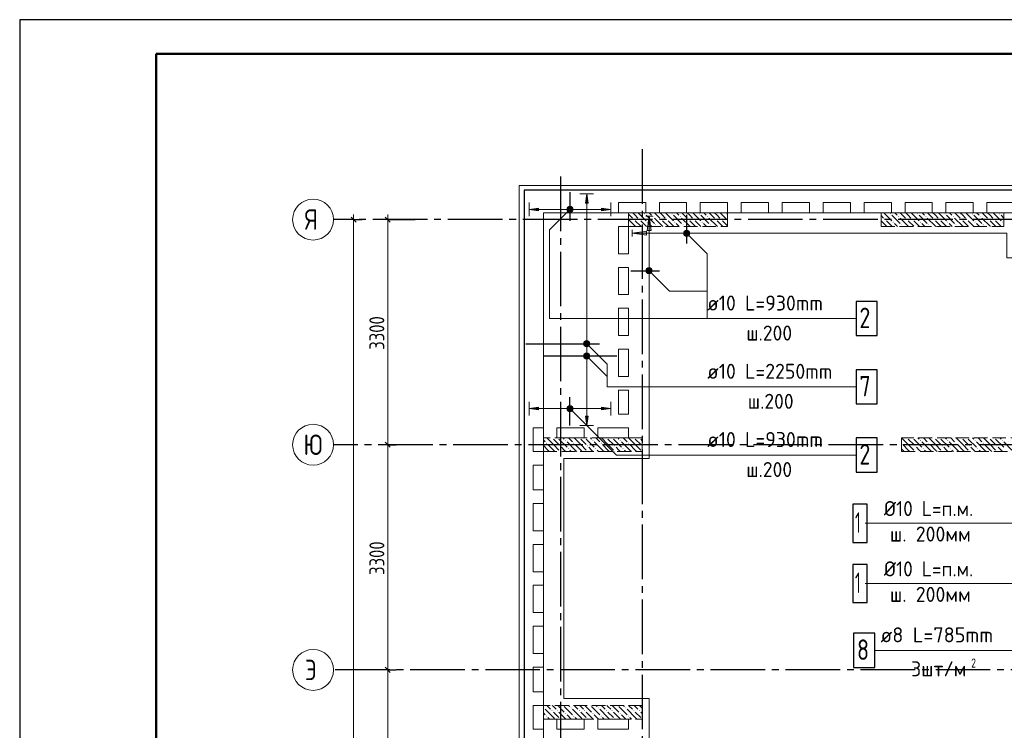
# Model space of a CAD drawing. Header units: millimetres. Extents: x 0 to 32559, y 0 to 42000.
# Tile 7 of 13: x 0 to 14429, y 31585 to 42000. Entities that reach past the tile are written whole.
import ezdxf

# ---------------------------------------------------------------- set-up
doc = ezdxf.new("R2010")
doc.units = ezdxf.units.MM
doc.linetypes.add('______2', pattern=[270, 200, -70])
doc.linetypes.add('______5', pattern=[1100, 800, -100, 100, -100])
for name, color, linetype, lineweight in [('Standard', 7, 'Continuous', 25), ('ЖБ Пилон', 180, 'Continuous', 25), ('Обрамление П-обр. равн.', 7, 'Continuous', 25), ('Оси', 40, '______5', 18), ('Позиционная метка линия выноска', 7, 'Continuous', 13), ('Позиционная метка номер позиции', 7, 'Continuous', 13), ('Фиксатор', 7, 'Continuous', 25)]:
    doc.layers.add(name, color=color, linetype=linetype, lineweight=lineweight)
doc.layers.add('ЖБ Перекрытие верхний уровень', color=7, linetype='Continuous', lineweight=25, true_color=0xe0e0ff)
doc.styles.add('GOST 2.304-81', font='txt')
doc.styles.add('ISOCPEUR', font='txt')

msp = doc.modelspace()

# ---------------------------------------------------------------- hatches: boundary and pattern name
at = {"layer": 'ЖБ Пилон', "linetype": 'Continuous', "lineweight": 18, "transparency": 33554687}
for points in [[(9154, 39153), (9161, 39160), (9167, 39153), (9161, 39147)], [(9274, 39113), (9281, 39120), (9287, 39113), (9281, 39107)], [(9554, 39153), (9561, 39160), (9567, 39153), (9561, 39147)], [(9674, 39113), (9681, 39120), (9687, 39113), (9681, 39107)], [(9954, 39153), (9961, 39160), (9967, 39153), (9961, 39147)], [(10074, 39113), (10081, 39120), (10087, 39113), (10081, 39107)], [(10354, 39153), (10361, 39160), (10367, 39153), (10361, 39147)], [(12754, 39153), (12761, 39160), (12767, 39153), (12761, 39147)], [(12874, 39113), (12881, 39120), (12887, 39113), (12881, 39107)], [(13154, 39153), (13161, 39160), (13167, 39153), (13161, 39147)], [(13274, 39113), (13281, 39120), (13287, 39113), (13281, 39107)], [(13554, 39153), (13561, 39160), (13567, 39153), (13561, 39147)], [(13674, 39113), (13681, 39120), (13687, 39113), (13681, 39107)], [(13954, 39153), (13961, 39160), (13967, 39153), (13961, 39147)], [(14074, 39113), (14081, 39120), (14087, 39113), (14081, 39107)], [(14354, 39153), (14361, 39160), (14367, 39153), (14361, 39147)], [(8924, 38997), (8927, 38993), (8924, 38990)], [(8994, 39073), (9001, 39080), (9007, 39073), (9001, 39067)], [(9074, 39073), (9081, 39080), (9087, 39073), (9081, 39067)], [(9194, 39033), (9201, 39040), (9207, 39033), (9201, 39027)], [(9314, 38993), (9321, 39000), (9327, 38993), (9321, 38987)], [(9394, 39073), (9401, 39080), (9407, 39073), (9401, 39067)], [(9474, 39073), (9481, 39080), (9487, 39073), (9481, 39067)], [(9594, 39033), (9601, 39040), (9607, 39033), (9601, 39027)], [(9714, 38993), (9721, 39000), (9727, 38993), (9721, 38987)], [(9794, 39073), (9801, 39080), (9807, 39073), (9801, 39067)], [(9874, 39073), (9881, 39080), (9887, 39073), (9881, 39067)], [(9994, 39033), (10001, 39040), (10007, 39033), (10001, 39027)], [(10114, 38993), (10121, 39000), (10127, 38993), (10121, 38987)], [(10194, 39073), (10201, 39080), (10207, 39073), (10201, 39067)], [(10274, 39073), (10281, 39080), (10287, 39073), (10281, 39067)], [(12674, 39073), (12681, 39080), (12687, 39073), (12681, 39067)], [(12794, 39033), (12801, 39040), (12807, 39033), (12801, 39027)], [(12914, 38993), (12921, 39000), (12927, 38993), (12921, 38987)], [(12994, 39073), (13001, 39080), (13007, 39073), (13001, 39067)], [(13074, 39073), (13081, 39080), (13087, 39073), (13081, 39067)], [(13194, 39033), (13201, 39040), (13207, 39033), (13201, 39027)], [(13314, 38993), (13321, 39000), (13327, 38993), (13321, 38987)], [(13394, 39073), (13401, 39080), (13407, 39073), (13401, 39067)], [(13474, 39073), (13481, 39080), (13487, 39073), (13481, 39067)], [(13594, 39033), (13601, 39040), (13607, 39033), (13601, 39027)], [(13714, 38993), (13721, 39000), (13727, 38993), (13721, 38987)], [(13794, 39073), (13801, 39080), (13807, 39073), (13801, 39067)], [(13874, 39073), (13881, 39080), (13887, 39073), (13881, 39067)], [(13994, 39033), (14001, 39040), (14007, 39033), (14001, 39027)], [(14114, 38993), (14121, 39000), (14127, 38993), (14121, 38987)], [(14194, 39073), (14201, 39080), (14207, 39073), (14201, 39067)], [(14274, 39073), (14281, 39080), (14287, 39073), (14281, 39067)], [(14394, 39033), (14401, 39040), (14407, 39033), (14401, 39027)], [(7714, 35793), (7721, 35800), (7727, 35793), (7721, 35787)], [(7804, 35870), (7801, 35867), (7798, 35870)], [(7884, 35870), (7881, 35867), (7878, 35870)], [(7994, 35833), (8001, 35840), (8007, 35833), (8001, 35827)], [(8114, 35793), (8121, 35800), (8127, 35793), (8121, 35787)], [(8204, 35870), (8201, 35867), (8198, 35870)], [(8284, 35870), (8281, 35867), (8278, 35870)], [(8394, 35833), (8401, 35840), (8407, 35833), (8401, 35827)], [(8514, 35793), (8521, 35800), (8527, 35793), (8521, 35787)], [(8604, 35870), (8601, 35867), (8598, 35870)], [(8684, 35870), (8681, 35867), (8678, 35870)], [(8794, 35833), (8801, 35840), (8807, 35833), (8801, 35827)], [(8914, 35793), (8921, 35800), (8927, 35793), (8921, 35787)], [(9004, 35870), (9001, 35867), (8998, 35870)], [(9084, 35870), (9081, 35867), (9078, 35870)], [(12924, 35797), (12927, 35793), (12924, 35790)], [(13004, 35870), (13001, 35867), (12998, 35870)], [(13084, 35870), (13081, 35867), (13078, 35870)], [(13194, 35833), (13201, 35840), (13207, 35833), (13201, 35827)], [(13314, 35793), (13321, 35800), (13327, 35793), (13321, 35787)], [(13404, 35870), (13401, 35867), (13398, 35870)], [(13484, 35870), (13481, 35867), (13478, 35870)], [(13594, 35833), (13601, 35840), (13607, 35833), (13601, 35827)], [(13714, 35793), (13721, 35800), (13727, 35793), (13721, 35787)], [(13804, 35870), (13801, 35867), (13798, 35870)], [(13884, 35870), (13881, 35867), (13878, 35870)], [(13994, 35833), (14001, 35840), (14007, 35833), (14001, 35827)], [(14114, 35793), (14121, 35800), (14127, 35793), (14121, 35787)], [(14204, 35870), (14201, 35867), (14198, 35870)], [(14284, 35870), (14281, 35867), (14278, 35870)], [(14394, 35833), (14401, 35840), (14407, 35833), (14401, 35827)], [(7914, 35753), (7921, 35760), (7927, 35753), (7921, 35747)], [(7914, 35673), (7921, 35680), (7927, 35673), (7924, 35670), (7918, 35670)], [(8034, 35713), (8041, 35720), (8047, 35713), (8041, 35707)], [(8314, 35753), (8321, 35760), (8327, 35753), (8321, 35747)], [(8314, 35673), (8321, 35680), (8327, 35673), (8324, 35670), (8318, 35670)], [(8434, 35713), (8441, 35720), (8447, 35713), (8441, 35707)], [(8714, 35753), (8721, 35760), (8727, 35753), (8721, 35747)], [(8714, 35673), (8721, 35680), (8727, 35673), (8724, 35670), (8718, 35670)], [(8834, 35713), (8841, 35720), (8847, 35713), (8841, 35707)], [(9114, 35753), (9121, 35760), (9124, 35757), (9124, 35750), (9121, 35747)], [(9114, 35673), (9121, 35680), (9124, 35677), (9124, 35670), (9118, 35670)], [(13114, 35753), (13121, 35760), (13127, 35753), (13121, 35747)], [(13114, 35673), (13121, 35680), (13127, 35673), (13124, 35670), (13118, 35670)], [(13234, 35713), (13241, 35720), (13247, 35713), (13241, 35707)], [(13514, 35753), (13521, 35760), (13527, 35753), (13521, 35747)], [(13514, 35673), (13521, 35680), (13527, 35673), (13524, 35670), (13518, 35670)], [(13634, 35713), (13641, 35720), (13647, 35713), (13641, 35707)], [(13914, 35753), (13921, 35760), (13927, 35753), (13921, 35747)], [(13914, 35673), (13921, 35680), (13927, 35673), (13924, 35670), (13918, 35670)], [(14034, 35713), (14041, 35720), (14047, 35713), (14041, 35707)], [(14314, 35753), (14321, 35760), (14327, 35753), (14321, 35747)], [(14314, 35673), (14321, 35680), (14327, 35673), (14324, 35670), (14318, 35670)], [(7674, 31913), (7681, 31920), (7687, 31913), (7681, 31907)], [(7964, 31950), (7961, 31947), (7958, 31950)], [(8074, 31913), (8081, 31920), (8087, 31913), (8081, 31907)], [(8364, 31950), (8361, 31947), (8358, 31950)], [(8474, 31913), (8481, 31920), (8487, 31913), (8481, 31907)], [(8764, 31950), (8761, 31947), (8758, 31950)], [(8874, 31913), (8881, 31920), (8887, 31913), (8881, 31907)], [(7714, 31793), (7721, 31800), (7727, 31793), (7721, 31787)], [(7794, 31873), (7801, 31880), (7807, 31873), (7801, 31867)], [(7874, 31873), (7881, 31880), (7887, 31873), (7881, 31867)], [(7914, 31753), (7921, 31760), (7927, 31753), (7924, 31750), (7918, 31750)], [(7994, 31833), (8001, 31840), (8007, 31833), (8001, 31827)], [(8114, 31793), (8121, 31800), (8127, 31793), (8121, 31787)], [(8194, 31873), (8201, 31880), (8207, 31873), (8201, 31867)], [(8274, 31873), (8281, 31880), (8287, 31873), (8281, 31867)], [(8314, 31753), (8321, 31760), (8327, 31753), (8324, 31750), (8318, 31750)], [(8394, 31833), (8401, 31840), (8407, 31833), (8401, 31827)], [(8514, 31793), (8521, 31800), (8527, 31793), (8521, 31787)], [(8594, 31873), (8601, 31880), (8607, 31873), (8601, 31867)], [(8674, 31873), (8681, 31880), (8687, 31873), (8681, 31867)], [(8714, 31753), (8721, 31760), (8727, 31753), (8724, 31750), (8718, 31750)], [(8794, 31833), (8801, 31840), (8807, 31833), (8801, 31827)], [(8914, 31793), (8921, 31800), (8927, 31793), (8921, 31787)], [(8994, 31873), (9001, 31880), (9007, 31873), (9001, 31867)], [(9074, 31873), (9081, 31880), (9087, 31873), (9081, 31867)], [(9114, 31753), (9121, 31760), (9124, 31757), (9124, 31750), (9118, 31750)]]:
    msp.add_hatch(color=7, dxfattribs=at).paths.add_polyline_path(points, flags=16)
at = {"layer": 'Обрамление П-обр. равн.', "linetype": 'Continuous', "lineweight": 13, "transparency": 33554687}
for points in [[(8330, 39310), (8310, 39450), (8290, 39310)], [(8025, 39243), (8041, 39181), (8041, 39259)], [(8041, 39259), (8064, 39175), (8064, 39265)], [(8041, 39259), (8041, 39181), (8064, 39175)], [(8064, 39265), (8064, 39175), (8086, 39181)], [(8064, 39265), (8086, 39181), (8086, 39259)], [(8086, 39259), (8086, 39181), (8103, 39197)], [(8086, 39259), (8103, 39197), (8103, 39243)], [(8025, 39197), (8025, 39243), (8019, 39220)], [(8025, 39243), (8025, 39197), (8041, 39181)], [(8103, 39243), (8103, 39197), (8109, 39220)], [(8524, 39200), (8664, 39220), (8524, 39240)], [(8265, 37250), (8355, 37250), (8349, 37272)], [(8265, 37250), (8349, 37272), (8271, 37272)], [(8271, 37228), (8355, 37250), (8265, 37250)], [(8271, 37272), (8349, 37272), (8333, 37289)], [(8271, 37272), (8333, 37289), (8288, 37289)], [(8271, 37228), (8349, 37228), (8355, 37250)], [(8288, 37211), (8349, 37228), (8271, 37228)], [(8288, 37289), (8333, 37289), (8310, 37295)], [(8288, 37211), (8333, 37211), (8349, 37228)], [(8333, 37211), (8288, 37211), (8310, 37205)], [(8025, 36277), (8025, 36322), (8019, 36300)], [(8025, 36322), (8041, 36261), (8041, 36339)], [(8025, 36322), (8025, 36277), (8041, 36261)], [(8041, 36339), (8064, 36255), (8064, 36345)], [(8041, 36339), (8041, 36261), (8064, 36255)], [(8064, 36345), (8064, 36255), (8086, 36261)], [(8064, 36345), (8086, 36261), (8086, 36339)], [(8086, 36339), (8086, 36261), (8103, 36277)], [(8086, 36339), (8103, 36277), (8103, 36322)], [(8103, 36322), (8103, 36277), (8109, 36300)], [(8524, 36280), (8664, 36300), (8524, 36320)]]:
    msp.add_hatch(color=7, dxfattribs=at).paths.add_polyline_path(points)
for points in [[(7604, 39200), (7464, 39220), (7604, 39240)], [(7604, 36280), (7464, 36300), (7604, 36320)], [(8330, 36190), (8310, 36050), (8290, 36190)]]:
    msp.add_hatch(color=7, dxfattribs=at).paths.add_polyline_path(points, flags=16)
at = {"layer": 'Позиционная метка линия выноска', "linetype": 'Continuous', "lineweight": 13, "transparency": 33554687}
for points in [[(9194, 38910), (9224, 39120), (9254, 38910)], [(9184, 38840), (8974, 38870), (9184, 38900)]]:
    msp.add_hatch(color=7, dxfattribs=at).paths.add_polyline_path(points, flags=16)
at = {"layer": 'Позиционная метка номер позиции', "linetype": 'Continuous', "lineweight": 13, "transparency": 33554687}
for points in [[(8096, 39188), (8032, 39252), (8021, 39231)], [(8107, 39209), (8053, 39263), (8032, 39252)], [(8107, 39209), (8032, 39252), (8096, 39188)], [(8107, 39231), (8075, 39263), (8053, 39263)], [(8107, 39231), (8053, 39263), (8107, 39209)], [(8075, 39263), (8107, 39231), (8096, 39252)], [(8096, 39188), (8021, 39231), (8075, 39177)], [(8075, 39177), (8021, 39231), (8021, 39209)], [(8075, 39177), (8021, 39209), (8053, 39177)], [(8053, 39177), (8021, 39209), (8032, 39188)], [(9731, 38881), (9763, 38913), (9742, 38902)], [(9763, 38913), (9731, 38881), (9731, 38859)], [(9763, 38913), (9731, 38859), (9785, 38913)], [(9785, 38913), (9731, 38859), (9742, 38838)], [(9785, 38913), (9742, 38838), (9806, 38902)], [(9806, 38902), (9742, 38838), (9763, 38827)], [(9806, 38902), (9763, 38827), (9817, 38881)], [(9817, 38881), (9763, 38827), (9785, 38827)], [(9817, 38881), (9785, 38827), (9817, 38859)], [(9817, 38859), (9785, 38827), (9806, 38838)], [(9181, 38331), (9213, 38363), (9192, 38352)], [(9213, 38363), (9181, 38331), (9181, 38309)], [(9213, 38363), (9181, 38309), (9235, 38363)], [(9235, 38363), (9181, 38309), (9192, 38288)], [(9235, 38363), (9192, 38288), (9256, 38352)], [(9256, 38352), (9192, 38288), (9213, 38277)], [(9256, 38352), (9213, 38277), (9267, 38331)], [(9267, 38331), (9213, 38277), (9235, 38277)], [(9267, 38331), (9235, 38277), (9267, 38309)], [(9267, 38309), (9235, 38277), (9256, 38288)], [(8267, 37261), (8299, 37293), (8278, 37282)], [(8299, 37293), (8267, 37261), (8267, 37239)], [(8299, 37293), (8267, 37239), (8322, 37293)], [(8322, 37293), (8267, 37239), (8278, 37218)], [(8322, 37293), (8278, 37218), (8342, 37282)], [(8342, 37282), (8278, 37218), (8299, 37207)], [(8342, 37282), (8299, 37207), (8353, 37261)], [(8353, 37261), (8299, 37207), (8322, 37207)], [(8353, 37261), (8322, 37207), (8353, 37239)], [(8353, 37239), (8322, 37207), (8342, 37218)], [(8267, 37081), (8299, 37113), (8278, 37102)], [(8299, 37113), (8267, 37081), (8267, 37059)], [(8299, 37113), (8267, 37059), (8322, 37113)], [(8322, 37113), (8267, 37059), (8278, 37038)], [(8322, 37113), (8278, 37038), (8342, 37102)], [(8342, 37102), (8278, 37038), (8299, 37027)], [(8342, 37102), (8299, 37027), (8353, 37081)], [(8353, 37081), (8299, 37027), (8322, 37027)], [(8353, 37081), (8322, 37027), (8353, 37059)], [(8353, 37059), (8322, 37027), (8342, 37038)], [(8021, 36311), (8053, 36343), (8032, 36332)], [(8053, 36343), (8021, 36311), (8021, 36289)], [(8053, 36343), (8021, 36289), (8075, 36343)], [(8075, 36343), (8021, 36289), (8032, 36268)], [(8075, 36343), (8032, 36268), (8096, 36332)], [(8096, 36332), (8032, 36268), (8053, 36257)], [(8096, 36332), (8053, 36257), (8107, 36311)], [(8107, 36311), (8053, 36257), (8075, 36257)], [(8107, 36311), (8075, 36257), (8107, 36289)], [(8107, 36289), (8075, 36257), (8096, 36268)]]:
    msp.add_hatch(color=7, dxfattribs=at).paths.add_polyline_path(points)

# ---------------------------------------------------------------- linework, layer by layer
at = {"layer": 'Standard', "color": 7, "linetype": 'Continuous', "lineweight": 25, "transparency": 33554687}
for p, q in [((4857, 39108), (4931, 39033)), ((5357, 39108), (5431, 39033)), ((5357, 35808), (5431, 35733)), ((5357, 32508), (5431, 32433))]:
    msp.add_line(p, q, dxfattribs=at)
at = {"layer": 'Standard', "color": 7, "linetype": 'Continuous', "lineweight": 13, "transparency": 33554687}
for p, q in [((4894, 39070), (4894, 39145)), ((5394, 39070), (5394, 39145)), ((5394, 35770), (5394, 32470)), ((5394, 32470), (5394, 28550))]:
    msp.add_line(p, q, dxfattribs=at)
at = {"layer": 'Standard', "color": 251, "linetype": 'Continuous', "lineweight": -3, "true_color": 0x656565, "transparency": 33554687}
for p, q in [((4894, 39070), (4769, 39070)), ((4894, 39070), (5019, 39070)), ((4894, 39070), (4894, 39070)), ((5394, 39070), (5269, 39070)), ((5394, 39070), (5519, 39070)), ((5394, 39070), (5794, 39070)), ((5394, 35770), (5269, 35770)), ((5394, 35770), (5519, 35770)), ((5394, 35770), (5394, 35770)), ((5394, 32470), (5269, 32470)), ((5394, 32470), (5519, 32470)), ((5394, 32470), (5394, 32470))]:
    msp.add_line(p, q, dxfattribs=at)
at = {"layer": 'Standard', "color": 7, "linetype": 'Continuous', "lineweight": 13, "transparency": 33554687}
msp.add_lwpolyline([(0, 0), (29700, 0), (29700, 42000), (0, 42000), (0, 0)], close=True, dxfattribs=at)
for points in [[(29700, 42000), (0, 42000), (0, 0), (29700, 0), (29700, 42000)], [(29700, 42000), (0, 42000), (0, 0), (29700, 0), (29700, 42000)], [(7674, 17930), (25874, 17930), (25874, 39170), (7674, 39170), (7674, 17930)], [(4894, 39070), (4894, 28141), (4894, 28141), (4894, 18030)], [(5394, 39070), (5394, 37060), (5394, 37060), (5394, 35770)]]:
    msp.add_lwpolyline(points, dxfattribs=at)
at = {"layer": 'Standard', "color": 7, "linetype": 'Continuous', "lineweight": 25, "transparency": 33554687}
for points in [[(29700, 42000), (0, 42000), (0, 0), (29700, 0), (29700, 42000)], [(7394, 17930), (27024, 17930), (27024, 39500), (7394, 39500), (7394, 17930)]]:
    msp.add_lwpolyline(points, dxfattribs=at)
at = {"layer": 'Standard', "color": 7, "linetype": 'Continuous', "lineweight": 50, "transparency": 33554687}
msp.add_lwpolyline([(2000, 41500), (29200, 41500), (29200, 500), (2000, 500), (2000, 41500)], close=True, dxfattribs=at)
at = {"layer": 'Standard', "color": 254, "linetype": 'Continuous', "lineweight": 18, "true_color": 0xc4c4ff, "transparency": 33554687}
msp.add_lwpolyline([(7319, 17859), (26394, 17859), (26394, 39571), (7319, 39571), (7319, 17859)], dxfattribs=at)
at = {"layer": 'ЖБ Перекрытие верхний уровень', "color": 7, "linetype": 'Continuous', "lineweight": 18, "transparency": 33554687}
for p, q in [((22354, 39500), (7394, 39500)), ((7394, 39500), (7394, 17930)), ((8774, 39320), (9174, 39320)), ((8774, 39170), (8774, 39320)), ((9174, 39320), (9174, 39170)), ((9374, 39170), (9374, 39320)), ((9374, 39320), (9774, 39320)), ((9774, 39320), (9774, 39170)), ((9974, 39320), (10374, 39320)), ((9974, 39170), (9974, 39320)), ((10374, 39320), (10374, 39170)), ((10574, 39170), (10574, 39320)), ((10574, 39320), (10974, 39320)), ((10974, 39320), (10974, 39170)), ((11174, 39320), (11574, 39320)), ((11174, 39170), (11174, 39320)), ((11574, 39320), (11574, 39170)), ((11774, 39170), (11774, 39320)), ((11774, 39320), (12174, 39320)), ((12174, 39320), (12174, 39170)), ((12374, 39320), (12774, 39320)), ((12374, 39170), (12374, 39320)), ((12774, 39320), (12774, 39170)), ((12974, 39170), (12974, 39320)), ((12974, 39320), (13374, 39320)), ((13374, 39320), (13374, 39170)), ((13574, 39320), (13974, 39320)), ((13574, 39170), (13574, 39320)), ((13974, 39320), (13974, 39170)), ((14174, 39170), (14174, 39320)), ((14174, 39320), (14574, 39320)), ((9174, 39170), (8774, 39170)), ((9774, 39170), (9374, 39170)), ((10374, 39170), (9974, 39170)), ((10974, 39170), (10574, 39170)), ((11574, 39170), (11174, 39170)), ((12174, 39170), (11774, 39170)), ((12774, 39170), (12374, 39170)), ((13374, 39170), (12974, 39170)), ((13974, 39170), (13574, 39170)), ((14574, 39170), (14174, 39170)), ((8774, 38570), (8774, 38970)), ((8774, 38970), (8924, 38970)), ((8924, 38970), (8924, 38570)), ((8924, 38570), (8774, 38570)), ((8774, 37970), (8774, 38370)), ((8774, 38370), (8924, 38370)), ((8924, 38370), (8924, 37970)), ((8924, 37970), (8774, 37970)), ((8774, 37370), (8774, 37770)), ((8774, 37770), (8924, 37770)), ((8924, 37770), (8924, 37370)), ((8924, 37370), (8774, 37370)), ((8774, 37170), (8924, 37170)), ((8774, 36770), (8774, 37170)), ((8924, 37170), (8924, 36770)), ((8924, 36770), (8774, 36770)), ((8774, 36570), (8924, 36570)), ((8774, 36220), (8774, 36570)), ((8924, 36570), (8924, 36220)), ((8924, 36220), (8774, 36220)), ((7524, 35670), (7524, 36020)), ((7524, 36020), (7674, 36020)), ((7674, 36020), (7674, 35670)), ((7874, 36020), (8274, 36020)), ((7874, 35870), (7874, 36020)), ((8274, 36020), (8274, 35870)), ((8474, 35870), (8474, 36020)), ((8474, 36020), (8924, 36020)), ((8924, 36020), (8924, 35870)), ((8274, 35870), (7874, 35870)), ((8924, 35870), (8474, 35870)), ((7674, 35670), (7524, 35670)), ((7524, 35470), (7674, 35470)), ((7524, 35110), (7524, 35470)), ((7674, 35470), (7674, 35110)), ((7674, 35110), (7524, 35110)), ((7524, 34510), (7524, 34910)), ((7524, 34910), (7674, 34910)), ((7674, 34910), (7674, 34510)), ((7674, 34510), (7524, 34510)), ((7524, 33910), (7524, 34310)), ((7524, 34310), (7674, 34310)), ((7674, 34310), (7674, 33910)), ((7674, 33910), (7524, 33910)), ((7524, 33710), (7674, 33710)), ((7524, 33310), (7524, 33710)), ((7674, 33710), (7674, 33310)), ((7674, 33310), (7524, 33310)), ((7524, 32710), (7524, 33110)), ((7524, 33110), (7674, 33110)), ((7674, 33110), (7674, 32710)), ((7674, 32710), (7524, 32710)), ((7524, 32150), (7524, 32510)), ((7524, 32510), (7674, 32510)), ((7674, 32510), (7674, 32150)), ((7674, 32150), (7524, 32150)), ((7524, 31600), (7524, 31950)), ((7524, 31950), (7674, 31950)), ((7674, 31950), (7674, 31600)), ((7874, 31600), (7874, 31750)), ((7874, 31750), (8274, 31750)), ((8274, 31750), (8274, 31600)), ((8474, 31750), (8924, 31750)), ((8474, 31600), (8474, 31750)), ((8924, 31750), (8924, 31600)), ((7674, 31600), (7524, 31600)), ((8274, 31600), (7874, 31600)), ((8924, 31600), (8474, 31600))]:
    msp.add_line(p, q, dxfattribs=at)
at = {"layer": 'ЖБ Пилон', "color": 253, "linetype": '______2', "lineweight": 13, "true_color": 0xa0a0a0, "transparency": 33554687}
for p, q in [((10374, 39170), (8924, 39170)), ((8924, 39170), (8924, 38970)), ((10374, 38970), (10374, 39170)), ((14424, 39170), (12624, 39170)), ((12624, 39170), (12624, 38970)), ((14424, 38970), (14424, 39170)), ((8924, 38970), (10374, 38970)), ((12624, 38970), (14424, 38970)), ((9124, 35870), (7674, 35870)), ((7674, 35870), (7674, 35670)), ((9124, 35670), (9124, 35870)), ((14724, 35870), (12924, 35870)), ((12924, 35870), (12924, 35670)), ((7674, 35670), (9124, 35670)), ((12924, 35670), (14724, 35670)), ((9124, 31950), (7674, 31950)), ((7674, 31950), (7674, 31750)), ((9124, 31750), (9124, 31950)), ((7674, 31750), (9124, 31750))]:
    msp.add_line(p, q, dxfattribs=at)
at = {"layer": 'ЖБ Пилон', "color": 9, "linetype": 'Continuous', "lineweight": 18, "true_color": 0xc7c7c7, "transparency": 33554687}
for p, q in [((8924, 39150), (8981, 39093)), ((9021, 39133), (8984, 39170)), ((9061, 39093), (9021, 39133)), ((9064, 39170), (9181, 39053)), ((9181, 39133), (9301, 39013)), ((9224, 39170), (9261, 39133)), ((9304, 39170), (9381, 39093)), ((9421, 39133), (9384, 39170)), ((9461, 39093), (9421, 39133)), ((9464, 39170), (9581, 39053)), ((9581, 39133), (9701, 39013)), ((9624, 39170), (9661, 39133)), ((9704, 39170), (9781, 39093)), ((9821, 39133), (9784, 39170)), ((9861, 39093), (9821, 39133)), ((9864, 39170), (9981, 39053)), ((9981, 39133), (10101, 39013)), ((10024, 39170), (10061, 39133)), ((10104, 39170), (10181, 39093)), ((10221, 39133), (10184, 39170)), ((10261, 39093), (10221, 39133)), ((10264, 39170), (10374, 39060)), ((12661, 39093), (12624, 39130)), ((12664, 39170), (12781, 39053)), ((12781, 39133), (12901, 39013)), ((12824, 39170), (12861, 39133)), ((12904, 39170), (12981, 39093)), ((13021, 39133), (12984, 39170)), ((13061, 39093), (13021, 39133)), ((13064, 39170), (13181, 39053)), ((13181, 39133), (13301, 39013)), ((13224, 39170), (13261, 39133)), ((13304, 39170), (13381, 39093)), ((13421, 39133), (13384, 39170)), ((13461, 39093), (13421, 39133)), ((13464, 39170), (13581, 39053)), ((13581, 39133), (13701, 39013)), ((13624, 39170), (13661, 39133)), ((13704, 39170), (13781, 39093)), ((13821, 39133), (13784, 39170)), ((13861, 39093), (13821, 39133)), ((13864, 39170), (13981, 39053)), ((13981, 39133), (14101, 39013)), ((14024, 39170), (14061, 39133)), ((14104, 39170), (14181, 39093)), ((14221, 39133), (14184, 39170)), ((14261, 39093), (14221, 39133)), ((14264, 39170), (14381, 39053)), ((14381, 39133), (14424, 39090)), ((9021, 38973), (8924, 39070)), ((8941, 38973), (8944, 38970)), ((9021, 39053), (9101, 38973)), ((9021, 38973), (9024, 38970)), ((9101, 39053), (9184, 38970)), ((9264, 38970), (9221, 39013)), ((9421, 38973), (9301, 39093)), ((9341, 38973), (9344, 38970)), ((9421, 39053), (9501, 38973)), ((9421, 38973), (9424, 38970)), ((9501, 39053), (9584, 38970)), ((9664, 38970), (9621, 39013)), ((9821, 38973), (9701, 39093)), ((9741, 38973), (9744, 38970)), ((9821, 39053), (9901, 38973)), ((9821, 38973), (9824, 38970)), ((9901, 39053), (9984, 38970)), ((10064, 38970), (10021, 39013)), ((10221, 38973), (10101, 39093)), ((10141, 38973), (10144, 38970)), ((10221, 39053), (10301, 38973)), ((10221, 38973), (10224, 38970)), ((10301, 39053), (10374, 38980)), ((12624, 39050), (12701, 38973)), ((12624, 38970), (12624, 38970)), ((12701, 39053), (12784, 38970)), ((12864, 38970), (12821, 39013)), ((13021, 38973), (12901, 39093)), ((12941, 38973), (12944, 38970)), ((13021, 39053), (13101, 38973)), ((13021, 38973), (13024, 38970)), ((13101, 39053), (13184, 38970)), ((13264, 38970), (13221, 39013)), ((13421, 38973), (13301, 39093)), ((13341, 38973), (13344, 38970)), ((13421, 39053), (13501, 38973)), ((13421, 38973), (13424, 38970)), ((13501, 39053), (13584, 38970)), ((13664, 38970), (13621, 39013)), ((13821, 38973), (13701, 39093)), ((13741, 38973), (13744, 38970)), ((13821, 39053), (13901, 38973)), ((13821, 38973), (13824, 38970)), ((13901, 39053), (13984, 38970)), ((14064, 38970), (14021, 39013)), ((14221, 38973), (14101, 39093)), ((14141, 38973), (14144, 38970)), ((14221, 39053), (14301, 38973)), ((14221, 38973), (14224, 38970)), ((14301, 39053), (14384, 38970)), ((14424, 39010), (14421, 39013)), ((7674, 35840), (7701, 35813)), ((7821, 35773), (7724, 35870)), ((7821, 35853), (7901, 35773)), ((7901, 35853), (8021, 35733)), ((7964, 35870), (7981, 35853)), ((8141, 35693), (8021, 35813)), ((8044, 35870), (8101, 35813)), ((8221, 35773), (8124, 35870)), ((8221, 35853), (8301, 35773)), ((8301, 35853), (8421, 35733)), ((8364, 35870), (8381, 35853)), ((8541, 35693), (8421, 35813)), ((8444, 35870), (8501, 35813)), ((8621, 35773), (8524, 35870)), ((8621, 35853), (8701, 35773)), ((8701, 35853), (8821, 35733)), ((8764, 35870), (8781, 35853)), ((8941, 35693), (8821, 35813)), ((8844, 35870), (8901, 35813)), ((9021, 35773), (8924, 35870)), ((9021, 35853), (9101, 35773)), ((9101, 35853), (9124, 35830)), ((13021, 35773), (12924, 35870)), ((13021, 35853), (13101, 35773)), ((13101, 35853), (13221, 35733)), ((13164, 35870), (13181, 35853)), ((13341, 35693), (13221, 35813)), ((13244, 35870), (13301, 35813)), ((13421, 35773), (13324, 35870)), ((13421, 35853), (13501, 35773)), ((13501, 35853), (13621, 35733)), ((13564, 35870), (13581, 35853)), ((13741, 35693), (13621, 35813)), ((13644, 35870), (13701, 35813)), ((13821, 35773), (13724, 35870)), ((13821, 35853), (13901, 35773)), ((13901, 35853), (14021, 35733)), ((13964, 35870), (13981, 35853)), ((14141, 35693), (14021, 35813)), ((14044, 35870), (14101, 35813)), ((14221, 35773), (14124, 35870)), ((14221, 35853), (14301, 35773)), ((14301, 35853), (14421, 35733)), ((14364, 35870), (14381, 35853)), ((14541, 35693), (14421, 35813)), ((7741, 35693), (7674, 35760)), ((7674, 35680), (7684, 35670)), ((7741, 35773), (7821, 35693)), ((7741, 35693), (7764, 35670)), ((7821, 35773), (7901, 35693)), ((7821, 35693), (7844, 35670)), ((7981, 35693), (7941, 35733)), ((8004, 35670), (7981, 35693)), ((8061, 35693), (8084, 35670)), ((8141, 35773), (8221, 35693)), ((8141, 35693), (8164, 35670)), ((8221, 35773), (8301, 35693)), ((8221, 35693), (8244, 35670)), ((8381, 35693), (8341, 35733)), ((8404, 35670), (8381, 35693)), ((8461, 35693), (8484, 35670)), ((8541, 35773), (8621, 35693)), ((8541, 35693), (8564, 35670)), ((8621, 35773), (8701, 35693)), ((8621, 35693), (8644, 35670)), ((8781, 35693), (8741, 35733)), ((8804, 35670), (8781, 35693)), ((8861, 35693), (8884, 35670)), ((8941, 35773), (9021, 35693)), ((8941, 35693), (8964, 35670)), ((9021, 35773), (9101, 35693)), ((9021, 35693), (9044, 35670)), ((12941, 35693), (12924, 35710)), ((12941, 35773), (13021, 35693)), ((12941, 35693), (12964, 35670)), ((13021, 35773), (13101, 35693)), ((13021, 35693), (13044, 35670)), ((13181, 35693), (13141, 35733)), ((13204, 35670), (13181, 35693)), ((13261, 35693), (13284, 35670)), ((13341, 35773), (13421, 35693)), ((13341, 35693), (13364, 35670)), ((13421, 35773), (13501, 35693)), ((13421, 35693), (13444, 35670)), ((13581, 35693), (13541, 35733)), ((13604, 35670), (13581, 35693)), ((13661, 35693), (13684, 35670)), ((13741, 35773), (13821, 35693)), ((13741, 35693), (13764, 35670)), ((13821, 35773), (13901, 35693)), ((13821, 35693), (13844, 35670)), ((13981, 35693), (13941, 35733)), ((14004, 35670), (13981, 35693)), ((14061, 35693), (14084, 35670)), ((14141, 35773), (14221, 35693)), ((14141, 35693), (14164, 35670)), ((14221, 35773), (14301, 35693)), ((14221, 35693), (14244, 35670)), ((14381, 35693), (14341, 35733)), ((14404, 35670), (14381, 35693)), ((7821, 31773), (7701, 31893)), ((7724, 31950), (7781, 31893)), ((7821, 31933), (7804, 31950)), ((7861, 31893), (7821, 31933)), ((7884, 31950), (7981, 31853)), ((7981, 31933), (8101, 31813)), ((8044, 31950), (8061, 31933)), ((8221, 31773), (8101, 31893)), ((8124, 31950), (8181, 31893)), ((8221, 31933), (8204, 31950)), ((8261, 31893), (8221, 31933)), ((8284, 31950), (8381, 31853)), ((8381, 31933), (8501, 31813)), ((8444, 31950), (8461, 31933)), ((8621, 31773), (8501, 31893)), ((8524, 31950), (8581, 31893)), ((8621, 31933), (8604, 31950)), ((8661, 31893), (8621, 31933)), ((8684, 31950), (8781, 31853)), ((8781, 31933), (8901, 31813)), ((8844, 31950), (8861, 31933)), ((9021, 31773), (8901, 31893)), ((8924, 31950), (8981, 31893)), ((9021, 31933), (9004, 31950)), ((9061, 31893), (9021, 31933)), ((9084, 31950), (9124, 31910)), ((7674, 31840), (7701, 31813)), ((7684, 31750), (7674, 31760)), ((7741, 31773), (7764, 31750)), ((7821, 31853), (7901, 31773)), ((7821, 31773), (7844, 31750)), ((7901, 31853), (8004, 31750)), ((8084, 31750), (8021, 31813)), ((8141, 31773), (8164, 31750)), ((8221, 31853), (8301, 31773)), ((8221, 31773), (8244, 31750)), ((8301, 31853), (8404, 31750)), ((8484, 31750), (8421, 31813)), ((8541, 31773), (8564, 31750)), ((8621, 31853), (8701, 31773)), ((8621, 31773), (8644, 31750)), ((8701, 31853), (8804, 31750)), ((8884, 31750), (8821, 31813)), ((8941, 31773), (8964, 31750)), ((9021, 31853), (9101, 31773)), ((9021, 31773), (9044, 31750)), ((9101, 31853), (9124, 31830))]:
    msp.add_line(p, q, dxfattribs=at)
at = {"layer": 'Обрамление П-обр. равн.', "color": 7, "linetype": 'Continuous', "lineweight": 25, "transparency": 33554687}
for p, q in [((8064, 39470), (8064, 39050)), ((9774, 39140), (9774, 38720)), ((8954, 38320), (9374, 38320)), ((7419, 37250), (8499, 37250)), ((8749, 37070), (7669, 37070)), ((8064, 36050), (8064, 36470))]:
    msp.add_line(p, q, dxfattribs=at)
at = {"layer": 'Обрамление П-обр. равн.', "color": 251, "linetype": 'Continuous', "lineweight": 13, "true_color": 0x494949, "transparency": 33554687}
for p, q in [((8310, 39450), (8210, 39450)), ((8310, 39450), (8290, 39310)), ((8330, 39310), (8310, 39450)), ((8310, 39450), (8410, 39450)), ((8310, 39450), (8310, 39450)), ((7464, 39220), (7464, 39320)), ((8064, 39265), (8064, 39265)), ((8290, 39310), (8330, 39310)), ((8310, 37280), (8310, 39310)), ((8664, 39220), (8664, 39320)), ((7464, 39220), (7604, 39240)), ((7604, 39200), (7464, 39220)), ((7464, 39220), (7464, 39120)), ((7464, 39220), (7464, 39220)), ((7604, 39240), (7604, 39200)), ((7604, 39220), (8034, 39220)), ((8064, 39175), (8064, 39175)), ((8094, 39220), (8524, 39220)), ((8664, 39220), (8524, 39240)), ((8524, 39240), (8524, 39200)), ((8524, 39200), (8664, 39220)), ((8664, 39220), (8664, 39120)), ((8664, 39220), (8664, 39220)), ((8265, 37250), (8265, 37250)), ((8355, 37250), (8355, 37250)), ((8310, 36190), (8310, 37220)), ((7464, 36300), (7464, 36400)), ((8664, 36300), (8664, 36400)), ((7464, 36300), (7604, 36320)), ((7604, 36280), (7464, 36300)), ((7464, 36300), (7464, 36200)), ((7464, 36300), (7464, 36300)), ((7604, 36320), (7604, 36280)), ((7604, 36300), (8034, 36300)), ((8064, 36345), (8064, 36345)), ((8064, 36255), (8064, 36255)), ((8094, 36300), (8524, 36300)), ((8664, 36300), (8524, 36320)), ((8524, 36320), (8524, 36280)), ((8524, 36280), (8664, 36300)), ((8664, 36300), (8664, 36200)), ((8664, 36300), (8664, 36300)), ((8310, 36050), (8290, 36190)), ((8290, 36190), (8330, 36190)), ((8330, 36190), (8310, 36050)), ((8310, 36050), (8210, 36050)), ((8310, 36050), (8410, 36050)), ((8310, 36050), (8310, 36050))]:
    msp.add_line(p, q, dxfattribs=at)
at = {"layer": 'Обрамление П-обр. равн.', "color": 7, "linetype": 'Continuous', "lineweight": 25, "transparency": 33554687}
for points in [[(12256, 37370), (12566, 37370), (12566, 37870), (12256, 37870), (12256, 37370)], [(12256, 36370), (12566, 36370), (12566, 36870), (12256, 36870), (12256, 36370)], [(12256, 35370), (12566, 35370), (12566, 35870), (12256, 35870), (12256, 35370)]]:
    msp.add_lwpolyline(points, dxfattribs=at)
at = {"layer": 'Обрамление П-обр. равн.', "color": 251, "linetype": 'Continuous', "lineweight": 13, "true_color": 0x494949, "transparency": 33554687}
for centre in [(8064, 39220), (8310, 37250), (8064, 36300)]:
    msp.add_circle(centre, 45, dxfattribs=at)
at = {"layer": 'Оси', "color": 8, "linetype": '______5', "lineweight": -3, "transparency": 33554687}
for p, q in [((9124, 40100), (9124, 15930)), ((7924, 39700), (7924, 15930)), ((23574, 39070), (4600, 39070)), ((22554, 35770), (4600, 35770)), ((27424, 32470), (4600, 32470))]:
    msp.add_line(p, q, dxfattribs=at)
at = {"layer": 'Оси', "color": 7, "linetype": 'Continuous', "lineweight": 13, "transparency": 33554687}
for centre in [(4300, 39070), (4300, 35770), (4300, 32470)]:
    msp.add_circle(centre, 300, dxfattribs=at)
at = {"layer": 'Позиционная метка линия выноска', "color": 251, "linetype": 'Continuous', "lineweight": 13, "true_color": 0x494949, "transparency": 33554687}
for p, q in [((9274, 39120), (9174, 39120)), ((9194, 38910), (9224, 39120)), ((9224, 39120), (9224, 39120)), ((9224, 39120), (9224, 39120)), ((9224, 39120), (9224, 39120)), ((9224, 39120), (9254, 38910)), ((8974, 38920), (8974, 38820)), ((8974, 38870), (9184, 38900)), ((8974, 38870), (8974, 38870)), ((8974, 38870), (8974, 38870)), ((8974, 38870), (8974, 38870)), ((9184, 38840), (8974, 38870)), ((9184, 38900), (9184, 38840)), ((9184, 38870), (9199, 38870)), ((9254, 38910), (9194, 38910)), ((9224, 38910), (9224, 38895))]:
    msp.add_line(p, q, dxfattribs=at)
for points in [[(9224, 39120), (9224, 35570), (7974, 35570), (7974, 32050), (9224, 32050), (9224, 25050), (7974, 25050), (7974, 21530), (9224, 21530), (9224, 18230), (14464, 18230), (14464, 18810), (16064, 18810), (16064, 18230), (21974, 18230)], [(8974, 38870), (14464, 38870), (14464, 38510), (16084, 38510), (16084, 38870), (21724, 38870), (21724, 32280), (21794, 32280), (21794, 24820), (21724, 24820), (21724, 17980)]]:
    msp.add_lwpolyline(points, dxfattribs=at)
at = {"layer": 'Позиционная метка номер позиции', "color": 7, "linetype": 'Continuous', "lineweight": 13, "transparency": 33554687}
for p, q in [((8032, 39252), (8032, 39252)), ((8096, 39252), (8096, 39252)), ((8032, 39188), (8032, 39188)), ((8096, 39188), (8096, 39188)), ((9742, 38902), (9742, 38902)), ((9742, 38838), (9742, 38838)), ((9806, 38902), (9806, 38902)), ((9806, 38838), (9806, 38838)), ((9192, 38352), (9192, 38352)), ((9192, 38288), (9192, 38288)), ((9256, 38352), (9256, 38352)), ((9256, 38288), (9256, 38288)), ((8278, 37282), (8278, 37282)), ((8342, 37282), (8342, 37282)), ((8278, 37218), (8278, 37218)), ((8278, 37102), (8278, 37102)), ((8342, 37218), (8342, 37218)), ((8342, 37102), (8342, 37102)), ((8278, 37038), (8278, 37038)), ((8342, 37038), (8342, 37038)), ((8032, 36332), (8032, 36332)), ((8032, 36268), (8032, 36268)), ((8096, 36332), (8096, 36332)), ((8096, 36268), (8096, 36268)), ((12391, 34620), (15723, 34620))]:
    msp.add_line(p, q, dxfattribs=at)
for points in [[(8064, 39220), (7764, 38920), (7764, 37620), (12256, 37620)], [(9774, 38870), (10074, 38570), (10074, 37620), (12256, 37620)], [(9224, 38320), (9524, 38020), (10074, 38020), (10074, 37620), (12256, 37620)], [(8310, 37250), (8610, 36950), (8610, 36620), (12256, 36620)], [(8310, 37070), (8610, 36770), (8610, 36620), (12256, 36620)], [(8064, 36300), (8744, 35620), (12256, 35620)], [(12391, 33737), (15351, 33737), (15351, 34734)], [(15417, 33013), (15417, 32757), (12531, 32757)]]:
    msp.add_lwpolyline(points, dxfattribs=at)
at = {"layer": 'Позиционная метка номер позиции', "color": 7, "linetype": 'Continuous', "lineweight": 25, "transparency": 33554687}
for points in [[(12211, 34340), (12421, 34340), (12421, 34900), (12211, 34900), (12211, 34340)], [(12211, 33457), (12421, 33457), (12421, 34017), (12211, 34017), (12211, 33457)]]:
    msp.add_lwpolyline(points, dxfattribs=at)
at = {"layer": 'Позиционная метка номер позиции', "color": 7, "linetype": 'Continuous', "lineweight": 13, "transparency": 33554687}
for centre in [(8064, 39220), (9774, 38870), (9224, 38320), (8310, 37250), (8310, 37070), (8064, 36300)]:
    msp.add_circle(centre, 45, dxfattribs=at)
at = {"layer": 'Фиксатор', "color": 7, "linetype": 'Continuous', "lineweight": 25, "transparency": 33554687}
msp.add_lwpolyline([(12221, 32507), (12531, 32507), (12531, 33007), (12221, 33007), (12221, 32507)], dxfattribs=at)

# ---------------------------------------------------------------- texts
at = {"layer": 'Standard', "color": 7, "linetype": 'Continuous', "lineweight": 25, "transparency": 33554687, "char_height": 220, "width": 641.48, "attachment_point": 7, "rotation": 90, "style": 'GOST 2.304-81'}
for insert in [(5344, 37162), (5344, 33862)]:
    msp.add_mtext('3300', dxfattribs=dict(at, insert=insert))
at = {"layer": 'Обрамление П-обр. равн.', "color": 7, "linetype": 'Continuous', "lineweight": 13, "transparency": 33554687, "attachment_point": 7, "style": 'ISOCPEUR'}
for s, insert, char_height, width in [('\\W0.96;ø10 L=930mm ', (10076, 37737), 220, 1996.29), ('\\W0.78;2', (12306, 37480), 300, 326.41), ('\\W0.95;ш.200 ', (10648, 37297), 220, 962.14), ('\\W0.96;ø10 L=2250mm ', (10076, 36737), 220, 2150.52), ('\\W0.78;7', (12306, 36480), 300, 326.41), ('\\W0.95;ш.200 ', (10670, 36297), 220, 962.14), ('\\W0.96;ø10 L=930mm ', (10076, 35737), 220, 1996.29), ('\\W0.78;2', (12306, 35480), 300, 326.41), ('\\W0.95;ш.200 ', (10648, 35297), 220, 962.14)]:
    msp.add_mtext(s, dxfattribs=dict(at, insert=insert, char_height=char_height, width=width))
at = {"layer": 'Оси', "color": 7, "linetype": 'Continuous', "lineweight": 25, "transparency": 33554687, "char_height": 300, "attachment_point": 7, "style": 'ISOCPEUR'}
for s, insert, width in [('\\W0.80;Я', (4180, 38920), 359.83), ('\\W0.83;Ю', (4158, 35620), 408.87), ('\\W0.80;Э', (4180, 32320), 359.83)]:
    msp.add_mtext(s, dxfattribs=dict(at, insert=insert, width=width))
at = {"layer": 'Позиционная метка номер позиции', "color": 7, "linetype": 'Continuous', "lineweight": 25, "transparency": 33554687, "attachment_point": 7, "style": 'ISOCPEUR'}
for s, insert, char_height, width in [('\\W0.94;Ø10 L=п.м.', (12664, 34725), 220, 1488.69), ('\\W0.56;1', (12241, 34480), 300, 233.32), ('\\W0.96;ш. 200мм', (12752, 34351), 220, 1315.47), ('\\W0.94;Ø10 L=п.м.', (12664, 33841), 220, 1488.69), ('\\W0.56;1', (12241, 33597), 300, 233.32), ('\\W0.96;ш. 200мм', (12752, 33467), 220, 1315.47)]:
    msp.add_mtext(s, dxfattribs=dict(at, insert=insert, char_height=char_height, width=width))
at = {"layer": 'Фиксатор', "color": 7, "linetype": 'Continuous', "lineweight": 13, "transparency": 33554687, "attachment_point": 7, "style": 'ISOCPEUR'}
for s, insert, char_height, width in [('\\W0.98;ø8 L=785mm ', (12615, 32874), 220, 1888.53), ('\\W0.78;8', (12271, 32617), 300, 326.41)]:
    msp.add_mtext(s, dxfattribs=dict(at, insert=insert, char_height=char_height, width=width))
at = {"layer": 'Фиксатор', "color": 7, "linetype": 'Continuous', "lineweight": 25, "transparency": 33554687, "attachment_point": 7, "style": 'ISOCPEUR'}
for s, insert, char_height, width in [('\\W0.95;3шт/м', (13064, 32376), 220, 984.3), ('\\W0.78;2', (13944, 32505), 132, 143.62)]:
    msp.add_mtext(s, dxfattribs=dict(at, insert=insert, char_height=char_height, width=width))

doc.saveas('drawing.dxf')
